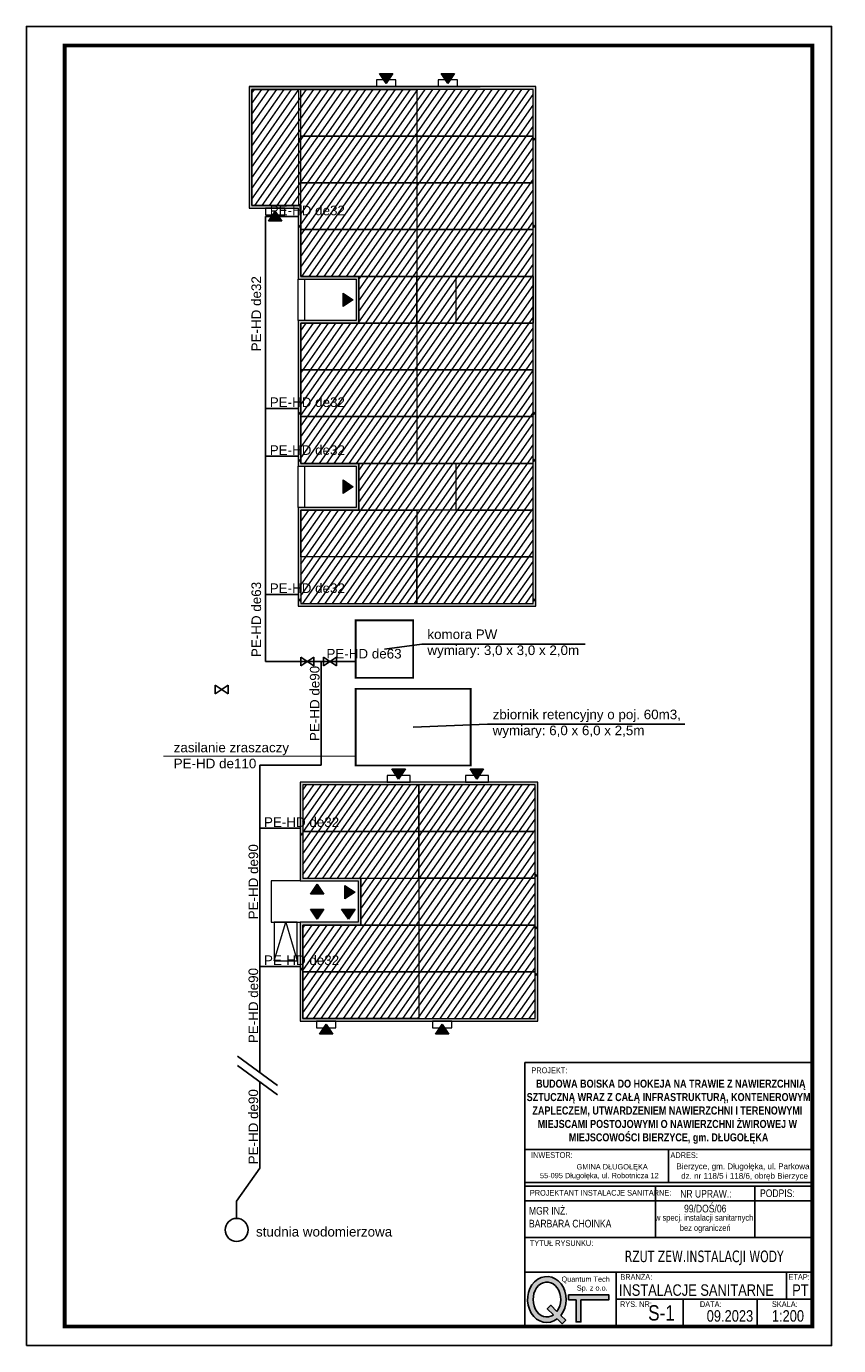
# Model space of a CAD drawing. Extents: x -118729 to -53705, y 33529 to 45095.
# Tile 3 of 83: x -102636 to -100517, y 40985 to 44425. Entities that reach past the tile are written whole.
import ezdxf

# ---------------------------------------------------------------- set-up
doc = ezdxf.new("R2010")
doc.units = 0
doc.header["$LTSCALE"] = 10
doc.header["$MEASUREMENT"] = 0
doc.linetypes.add('CONTINOUS', pattern=[0])
doc.linetypes.add('L_0_45', pattern=[0.5, 0.25, -0.25])
doc.layers.get('0').update_dxf_attribs({"color": 9, "linetype": 'CONTINUOUS'})
for name, color, linetype, lineweight in [('A_obiekty kontenery', 7, 'CONTINUOUS', 5), ('A_obiekty kontenery opisy', 7, 'CONTINUOUS', 5), ('A_wyposażenie kanalizacja', 32, 'CONTINUOUS', 5), ('S-drenaż', 70, 'CONTINUOUS', 5), ('Z_UWAGI INSTALACJE WODNE', 150, 'CONTINUOUS', 5)]:
    doc.layers.add(name, color=color, linetype=linetype, lineweight=lineweight)
doc.layers.add('CIENKA', color=9, linetype='CONTINUOUS')
doc.layers.add('S_woda', color=160, linetype='CONTINUOUS')
doc.styles.add('PS-opis-bg', font='txt', dxfattribs={"width": 0.8})
doc.styles.add('STYLE2', font='arial.ttf')

# ---------------------------------------------------------------- blocks, each defined once
blk = doc.blocks.new('zw$5BF2')
at = {"layer": 'A_obiekty kontenery opisy'}
h = blk.add_hatch(color=256, dxfattribs=at)
h.dxf.hatch_style = 1
h.paths.add_polyline_path([(-0.75, 0.5), (0, 0), (-0.75, -0.5)])
blk.add_lwpolyline([(-0.75, 0.5), (0, 0), (-0.75, -0.5)], close=True, dxfattribs=at)
blk = doc.blocks.new('zw$C8BF')
h = blk.add_hatch(color=256)
edge = h.paths.add_edge_path()
edge.add_line((6.45, 1.06), (7.51, 0))
edge.add_line((7.51, 0), (8.29, 0.78))
edge.add_line((8.29, 0.78), (7.24, 1.83))
edge.add_ellipse((4.2, 5.28), major_axis=(0, 5), ratio=0.84, start_angle=226.3587, end_angle=572.4392)
edge = h.paths.add_edge_path(flags=16)
edge.add_line((4.26, 3.25), (5.6, 1.92))
edge.add_ellipse((4.2, 5.28), major_axis=(0, -3.8), ratio=0.789474, start_angle=-313.1631, end_angle=27.7397, ccw=False)
edge.add_line((6.39, 2.68), (5.04, 4.03))
edge.add_line((5.04, 4.03), (4.26, 3.25))
blk.add_hatch(color=256).paths.add_polyline_path([(8.92, 6.29), (8.92, 5.23), (10.55, 5.23), (10.55, 0.42), (11.6, 0.42), (11.6, 5.23), (17.67, 5.23), (17.67, 6.29)])
for points in [[(11.6, 5.23), (17.67, 5.23), (17.67, 6.29), (8.92, 6.29), (8.92, 5.23), (10.55, 5.23)], [(6.39, 2.68), (5.04, 4.03), (4.26, 3.25), (5.6, 1.92)], [(10.55, 5.23), (10.55, 0.42), (11.6, 0.42), (11.6, 5.23)], [(6.45, 1.06), (7.51, 0), (8.29, 0.78), (7.24, 1.83)]]:
    blk.add_lwpolyline(points)
for major_axis, ratio, start_param, end_param in [((0, 5), 0.84, 3.950705, 9.990949), ((0, 3.8), 0.789474, 3.95905, 9.908927)]:
    blk.add_ellipse((4.2, 5.28), major_axis=major_axis, ratio=ratio, start_param=start_param, end_param=end_param)
at = {"insert": (6.89, 10.28), "char_height": 1.15, "width": 10.7802, "attachment_point": 1}
blk.add_mtext('{\\f@MS UI Gothic|b0|i0|c238|p34;\\W1.11329; }{\\f@MS UI Gothic|b0|i0|c238|p34;Quantum Tech }\\P{\\f@MS UI Gothic|b0|i0|c238|p34;\\W8.89534; }{\\f@MS UI Gothic|b0|i0|c238|p34;Sp. z o.o.}', dxfattribs=at)

msp = doc.modelspace()

# ---------------------------------------------------------------- hatches: boundary and pattern name
at = {"layer": 'A_obiekty kontenery'}
h = msp.add_hatch(color=256, dxfattribs=at)
h.dxf.hatch_style = 1
h.paths.add_polyline_path([(-102054.85, 44267.75), (-102054.85, 43950.85), (-101926.95, 43950.85), (-101926.95, 43766.15), (-101775.5, 43766.15), (-101775.5, 43658.25), (-101926.95, 43658.25), (-101926.95, 43278.55), (-101775.5, 43278.55), (-101775.5, 43170.65), (-101926.95, 43170.65), (-101926.95, 42912.85), (-101307.15, 42912.85), (-101307.15, 44267.75)])
h.paths.add_polyline_path([(-102047.85, 43957.85), (-102047.85, 44260.75), (-101314.15, 44260.75), (-101314.15, 42919.85), (-101919.95, 42919.85), (-101919.95, 43163.65), (-101768.5, 43163.65), (-101768.5, 43285.55), (-101919.95, 43285.55), (-101919.95, 43651.25), (-101768.5, 43651.25), (-101768.5, 43773.15), (-101919.95, 43773.15), (-101919.95, 43957.85)], flags=16)
h = msp.add_hatch(dxfattribs=at)
h.set_pattern_fill('LINE', color=256, scale=5, angle=54.97819)
h.set_pattern_definition([(54.978194, (-229018.087, 70614.978), (-13.0005724, 9.1104744), [])])
h.paths.add_polyline_path([(-101919.95, 42919.85), (-101314.15, 42919.85), (-101314.15, 44260.75), (-102047.85, 44260.75), (-102047.85, 43957.85), (-101919.95, 43957.85), (-101919.95, 43773.15), (-101768.5, 43773.15), (-101768.5, 43651.25), (-101919.95, 43651.25), (-101919.95, 43285.55), (-101768.5, 43285.55), (-101768.5, 43163.65), (-101919.95, 43163.65)])
h = msp.add_hatch(color=256, dxfattribs=at)
h.dxf.hatch_style = 1
h.paths.add_polyline_path([(-101921.95, 41830.88), (-101921.95, 42088.68), (-101770.5, 42088.68), (-101770.5, 42196.58), (-101921.95, 42196.58), (-101921.95, 42454.38), (-101302.15, 42454.38), (-101302.15, 41830.88)])
h.paths.add_polyline_path([(-101914.95, 41837.88), (-101914.95, 42081.68), (-101763.5, 42081.68), (-101763.5, 42203.58), (-101914.95, 42203.58), (-101914.95, 42447.38), (-101309.15, 42447.38), (-101309.15, 41837.88)], flags=16)
h = msp.add_hatch(dxfattribs=at)
h.set_pattern_fill('LINE', color=256, scale=5, angle=54.97819)
h.set_pattern_definition([(54.978194, (-229013.087, 70606.515), (-13.0005724, 9.1104744), [])])
h.paths.add_polyline_path([(-101309.15, 42447.38), (-101914.95, 42447.38), (-101914.95, 42203.58), (-101763.5, 42203.58), (-101763.5, 42081.68), (-101914.95, 42081.68), (-101914.95, 41837.88), (-101309.15, 41837.88)])
at = {"layer": 'A_wyposażenie kanalizacja'}
h = msp.add_hatch(color=256, dxfattribs=at)
h.dxf.hatch_style = 1
h.paths.add_polyline_path([(-101922.95, 44133.66, 0.4142136), (-101925.7, 44130.91, 2.4142136)])
h = msp.add_hatch(color=256, dxfattribs=at)
h.dxf.hatch_style = 1
h.paths.add_polyline_path([(-101311.15, 44133.66, -0.4142136), (-101308.4, 44130.91, -2.4142136)])
h = msp.add_hatch(color=256, dxfattribs=at)
h.dxf.hatch_style = 1
h.paths.add_polyline_path([(-101922.95, 43906.4, 0.4142136), (-101925.7, 43903.65, 2.4142136)])
h = msp.add_hatch(color=256, dxfattribs=at)
h.dxf.hatch_style = 1
h.paths.add_polyline_path([(-101311.15, 43906.4, -0.4142136), (-101308.4, 43903.65, -2.4142136)])
h = msp.add_hatch(color=256, dxfattribs=at)
h.dxf.hatch_style = 1
h.paths.add_polyline_path([(-101922.95, 43418.8, -0.4142136), (-101920.2, 43416.05, -2.4142136)])
h = msp.add_hatch(color=256, dxfattribs=at)
h.dxf.hatch_style = 1
h.paths.add_polyline_path([(-101311.15, 43418.8, -0.4142136), (-101308.4, 43416.05, -2.4142136)])
h = msp.add_hatch(color=256, dxfattribs=at)
h.dxf.hatch_style = 1
h.paths.add_polyline_path([(-101922.95, 43295.68, -0.4142136), (-101920.2, 43292.93, -2.4142136)])
h = msp.add_hatch(color=256, dxfattribs=at)
h.dxf.hatch_style = 1
h.paths.add_polyline_path([(-101311.15, 43296.18, -0.4142136), (-101308.4, 43293.43, -2.4142136)])
h = msp.add_hatch(color=256, dxfattribs=at)
h.dxf.hatch_style = 1
h.paths.add_polyline_path([(-101922.95, 42932.02, -0.4142136), (-101920.2, 42929.27, -2.4142136)])
h = msp.add_hatch(color=256, dxfattribs=at)
h.dxf.hatch_style = 1
h.paths.add_polyline_path([(-101311.15, 42932.02, -0.4142136), (-101308.4, 42929.27, -2.4142136)])
h = msp.add_hatch(color=256, dxfattribs=at)
h.dxf.hatch_style = 1
h.paths.add_polyline_path([(-101917.95, 42321.18, -0.4142136), (-101915.2, 42318.43, -2.4142136)])
h = msp.add_hatch(color=256, dxfattribs=at)
h.dxf.hatch_style = 1
h.paths.add_polyline_path([(-101306.15, 42213.38, -0.4142136), (-101303.4, 42210.63, -2.4142136)])
h = msp.add_hatch(color=256, dxfattribs=at)
h.dxf.hatch_style = 1
h.paths.add_polyline_path([(-101306.15, 42077.23, -0.4142136), (-101303.4, 42074.48, -2.4142136)])
h = msp.add_hatch(color=256, dxfattribs=at)
h.dxf.hatch_style = 1
h.paths.add_polyline_path([(-101917.95, 41969.58, -0.4142136), (-101915.2, 41966.83, -2.4142136)])
h = msp.add_hatch(color=256, dxfattribs=at)
h.dxf.hatch_style = 1
h.paths.add_polyline_path([(-101306.15, 41955.48, -0.4142136), (-101303.4, 41952.73, -2.4142136)])

# ---------------------------------------------------------------- linework, layer by layer
for p, q in [((-101335.71, 41723.47), (-100585.71, 41723.47)), ((-100585.71, 41723.47), (-101335.71, 41723.47)), ((-101335.71, 41723.47), (-101335.71, 41034.93)), ((-100585.71, 41034.93), (-100585.71, 41723.47)), ((-101335.71, 41496.18), (-100585.71, 41496.18)), ((-100960.71, 41496.18), (-100960.71, 41410.52)), ((-101335.71, 41410.52), (-100585.71, 41410.52)), ((-101335.71, 41400.52), (-100585.71, 41400.52)), ((-101335.71, 41400.52), (-100585.71, 41400.52)), ((-101335.71, 41400.52), (-100585.71, 41400.52)), ((-101335.71, 41400.52), (-100585.71, 41400.52)), ((-101335.71, 41400.52), (-100585.71, 41400.52)), ((-101335.71, 41400.52), (-100585.71, 41400.52)), ((-101335.71, 41400.52), (-100585.71, 41400.52)), ((-101335.71, 41400.52), (-100585.71, 41400.52)), ((-101335.71, 41400.52), (-100585.71, 41400.52)), ((-101335.71, 41400.52), (-100585.71, 41400.52)), ((-100994.91, 41400.52), (-100994.91, 41400.52)), ((-100994.91, 41266.68), (-100994.91, 41400.52)), ((-100735.64, 41400.52), (-100735.64, 41400.52)), ((-100735.64, 41266.68), (-100735.64, 41400.52)), ((-101335.71, 41362.42), (-100585.71, 41362.42)), ((-101335.71, 41266.68), (-100585.71, 41266.68)), ((-101335.71, 41266.68), (-100585.71, 41266.68)), ((-101335.71, 41266.68), (-100585.71, 41266.68)), ((-101335.71, 41266.68), (-100585.71, 41266.68)), ((-101335.71, 41266.68), (-100585.71, 41266.68)), ((-101335.71, 41266.68), (-100585.71, 41266.68)), ((-101335.71, 41266.68), (-100585.71, 41266.68)), ((-101335.71, 41266.68), (-100585.71, 41266.68)), ((-101335.71, 41266.68), (-100585.71, 41266.68)), ((-101335.71, 41266.68), (-100585.71, 41266.68)), ((-101335.71, 41266.68), (-100585.71, 41266.68)), ((-101335.71, 41266.68), (-100585.71, 41266.68)), ((-101335.71, 41266.68), (-100585.71, 41266.68)), ((-101335.71, 41266.68), (-100585.71, 41266.68)), ((-101335.71, 41266.68), (-100585.71, 41266.68)), ((-101335.71, 41266.68), (-100585.71, 41266.68)), ((-101335.71, 41266.68), (-100585.71, 41266.68)), ((-101335.71, 41266.68), (-100585.71, 41266.68)), ((-101335.71, 41266.68), (-100585.71, 41266.68)), ((-100994.91, 41266.68), (-100994.91, 41266.68)), ((-100735.64, 41266.68), (-100735.64, 41266.68)), ((-101335.71, 41176.68), (-100585.71, 41176.68)), ((-101335.71, 41176.68), (-100585.71, 41176.68)), ((-101335.71, 41176.68), (-100585.71, 41176.68)), ((-101097.53, 41034.93), (-101097.53, 41176.68)), ((-100653.15, 41105.8), (-100653.15, 41176.68)), ((-101097.53, 41105.8), (-100585.71, 41105.8)), ((-100922.47, 41034.93), (-100922.47, 41105.8)), ((-100730.01, 41034.93), (-100730.01, 41105.8)), ((-101335.71, 41034.93), (-100585.71, 41034.93)), ((-101335.71, 41034.93), (-100585.71, 41034.93)), ((-101335.71, 41034.93), (-100585.71, 41034.93)), ((-101335.71, 41034.93), (-100585.71, 41034.93)), ((-101335.71, 41034.93), (-100585.71, 41034.93)), ((-101335.71, 41034.93), (-100585.71, 41034.93))]:
    msp.add_line(p, q)
msp.add_lwpolyline([(-102635.71, 40984.93), (-100535.71, 40984.93), (-100535.71, 44424.93), (-102635.71, 44424.93)], close=True)
at = {"const_width": 10}
msp.add_lwpolyline([(-102535.71, 41034.93), (-100585.71, 41034.93), (-100585.71, 44374.93), (-102535.71, 44374.93)], close=True, dxfattribs=at)
at = {"layer": 'A_obiekty kontenery'}
msp.add_line((-101996.95, 42196.58, -71.36), (-101996.95, 42088.68, -71.36), dxfattribs=at)
at = {"layer": 'A_obiekty kontenery', "elevation": -71.36}
for points in [[(-101722.35, 44267.75), (-101672.35, 44267.75), (-101672.35, 44285.25), (-101722.35, 44285.25)], [(-101561.75, 44267.75), (-101511.75, 44267.75), (-101511.75, 44285.25), (-101561.75, 44285.25)], [(-101926.95, 42912.85), (-101307.15, 42912.85), (-101307.15, 44267.75), (-102054.85, 44267.75), (-102054.85, 43950.85), (-101926.95, 43950.85), (-101926.95, 43766.15), (-101775.5, 43766.15), (-101775.5, 43658.25), (-101926.95, 43658.25), (-101926.95, 43278.55), (-101775.5, 43278.55), (-101775.5, 43170.65), (-101926.95, 43170.65)], [(-102047.85, 44260.75), (-101925.95, 44260.75), (-101925.95, 43957.85), (-102047.85, 43957.85)], [(-101919.95, 44260.75), (-101617.05, 44260.75), (-101617.05, 44138.85), (-101919.95, 44138.85)], [(-101314.15, 44260.75), (-101617.05, 44260.75), (-101617.05, 44138.85), (-101314.15, 44138.85)], [(-101919.95, 44138.85), (-101617.05, 44138.85), (-101617.05, 44016.95), (-101919.95, 44016.95)], [(-101314.15, 44138.85), (-101617.05, 44138.85), (-101617.05, 44016.95), (-101314.15, 44016.95)], [(-101919.95, 44016.95), (-101617.05, 44016.95), (-101617.05, 43895.05), (-101919.95, 43895.05)], [(-101314.15, 44016.95), (-101617.05, 44016.95), (-101617.05, 43895.05), (-101314.15, 43895.05)], [(-101961.9, 43950.85), (-102011.9, 43950.85), (-102011.9, 43933.35), (-101961.9, 43933.35)], [(-101919.95, 43895.05), (-101617.05, 43895.05), (-101617.05, 43773.15), (-101919.95, 43773.15)], [(-101314.15, 43895.05), (-101617.05, 43895.05), (-101617.05, 43773.15), (-101314.15, 43773.15)], [(-101768.5, 43773.15), (-101515.6, 43773.15), (-101515.6, 43651.25), (-101768.5, 43651.25)], [(-101314.15, 43773.15), (-101617.05, 43773.15), (-101617.05, 43651.25), (-101314.15, 43651.25)], [(-101314.15, 43651.25), (-101617.05, 43651.25), (-101617.05, 43773.15), (-101314.15, 43773.15)], [(-101314.15, 43773.15), (-101515.6, 43773.15), (-101515.6, 43651.25), (-101314.15, 43651.25)], [(-101919.95, 43651.25), (-101617.05, 43651.25), (-101617.05, 43651.25), (-101919.95, 43651.25)], [(-101919.95, 43651.25), (-101617.05, 43651.25), (-101617.05, 43529.35), (-101919.95, 43529.35)], [(-101314.15, 43651.25), (-101617.05, 43651.25), (-101617.05, 43651.25), (-101314.15, 43651.25)], [(-101314.15, 43651.25), (-101617.05, 43651.25), (-101617.05, 43529.35), (-101314.15, 43529.35)], [(-101919.95, 43529.35), (-101617.05, 43529.35), (-101617.05, 43407.45), (-101919.95, 43407.45)], [(-101314.15, 43529.35), (-101617.05, 43529.35), (-101617.05, 43407.45), (-101314.15, 43407.45)], [(-101919.95, 43407.45), (-101617.05, 43407.45), (-101617.05, 43285.55), (-101919.95, 43285.55)], [(-101314.15, 43407.45), (-101617.05, 43407.45), (-101617.05, 43285.55), (-101314.15, 43285.55)], [(-101919.95, 43285.55), (-101617.05, 43285.55), (-101617.05, 43285.55), (-101919.95, 43285.55)], [(-101768.5, 43285.55), (-101515.6, 43285.55), (-101515.6, 43163.65), (-101768.5, 43163.65)], [(-101314.15, 43285.55), (-101617.05, 43285.55), (-101617.05, 43285.55), (-101314.15, 43285.55)], [(-101314.15, 43285.55), (-101515.6, 43285.55), (-101515.6, 43163.65), (-101314.15, 43163.65)], [(-101919.95, 43163.65), (-101617.05, 43163.65), (-101617.05, 43041.75), (-101919.95, 43041.75)], [(-101314.15, 43163.65), (-101617.05, 43163.65), (-101617.05, 43041.75), (-101314.15, 43041.75)], [(-101617.05, 43041.75), (-101919.95, 43041.75), (-101919.95, 42919.85), (-101617.05, 42919.85)], [(-101314.15, 43041.75), (-101617.05, 43041.75), (-101617.05, 42919.85), (-101314.15, 42919.85)], [(-101302.15, 42454.38), (-101921.95, 42454.38), (-101921.95, 42196.58), (-101770.5, 42196.58), (-101770.5, 42088.68), (-101921.95, 42088.68), (-101921.95, 41830.88), (-101302.15, 41830.88)], [(-101694.85, 42454.38), (-101634.85, 42454.38), (-101634.85, 42471.88), (-101694.85, 42471.88)], [(-101490.6, 42454.38), (-101430.6, 42454.38), (-101430.6, 42471.88), (-101490.6, 42471.88)], [(-101612.05, 42447.38), (-101914.95, 42447.38), (-101914.95, 42325.48), (-101612.05, 42325.48)], [(-101309.15, 42447.38), (-101914.95, 42447.38), (-101914.95, 42203.58), (-101763.5, 42203.58), (-101763.5, 42081.68), (-101914.95, 42081.68), (-101914.95, 41837.88), (-101309.15, 41837.88)], [(-101309.15, 42447.38), (-101612.05, 42447.38), (-101612.05, 42325.48), (-101309.15, 42325.48)], [(-101612.05, 42325.48), (-101914.95, 42325.48), (-101914.95, 42203.58), (-101612.05, 42203.58)], [(-101309.15, 42325.48), (-101612.05, 42325.48), (-101612.05, 42203.58), (-101309.15, 42203.58)], [(-101763.5, 42203.58), (-101612.05, 42203.58), (-101612.05, 42081.68), (-101763.5, 42081.68)], [(-101309.15, 42203.58), (-101612.05, 42203.58), (-101612.05, 42081.68), (-101309.15, 42081.68)], [(-101989.45, 41988.68), (-101929.45, 41988.68), (-101929.45, 42088.68), (-101989.45, 42088.68)], [(-101914.95, 42081.68), (-101612.05, 42081.68), (-101612.05, 41959.78), (-101914.95, 41959.78)], [(-101309.15, 42081.68), (-101612.05, 42081.68), (-101612.05, 41959.78), (-101309.15, 41959.78)], [(-101914.95, 41959.78), (-101612.05, 41959.78), (-101612.05, 41959.78), (-101914.95, 41959.78)], [(-101914.95, 41959.78), (-101612.05, 41959.78), (-101612.05, 41837.88), (-101914.95, 41837.88)], [(-101309.15, 41959.78), (-101612.05, 41959.78), (-101612.05, 41959.78), (-101309.15, 41959.78)], [(-101309.15, 41959.78), (-101612.05, 41959.78), (-101612.05, 41837.88), (-101309.15, 41837.88)], [(-101829, 41830.88), (-101879, 41830.88), (-101879, 41813.38), (-101829, 41813.38)], [(-101526.1, 41830.88), (-101576.1, 41830.88), (-101576.1, 41813.38), (-101526.1, 41813.38)]]:
    msp.add_lwpolyline(points, close=True, dxfattribs=at)
for points in [[(-101919.95, 42919.85), (-101314.15, 42919.85), (-101314.15, 44260.75), (-102047.85, 44260.75), (-102047.85, 43957.85), (-101919.95, 43957.85), (-101919.95, 43773.15), (-101768.5, 43773.15), (-101768.5, 43651.25), (-101919.95, 43651.25), (-101919.95, 43285.55), (-101768.5, 43285.55), (-101768.5, 43163.65), (-101919.95, 43163.65), (-101919.95, 42919.85)], [(-101926.95, 43658.25), (-101926.95, 43766.15)], [(-101909.45, 43658.25), (-101909.45, 43766.15)], [(-101926.95, 43170.65), (-101926.95, 43278.55)], [(-101909.45, 43170.65), (-101909.45, 43278.55)], [(-101921.95, 42196.58), (-101996.95, 42196.58), (-101996.95, 42088.68), (-101921.95, 42088.68)], [(-101989.45, 41988.68), (-101959.45, 42088.68), (-101929.45, 41988.68)]]:
    msp.add_lwpolyline(points, dxfattribs=at)
at = {"layer": 'A_wyposażenie kanalizacja'}
for centre in [(-101922.95, 44130.91, -71.36), (-101311.15, 44130.91, -71.36), (-101922.95, 43903.65, -71.36), (-101311.15, 43903.65, -71.36), (-101922.95, 43416.05, -71.36), (-101311.15, 43416.05, -71.36), (-101922.95, 43292.93, -71.36), (-101311.15, 43293.43, -71.36), (-101922.95, 42929.27, -71.36), (-101311.15, 42929.27, -71.36), (-101917.95, 42318.43, -71.36), (-101306.15, 42210.63, -71.36), (-101306.15, 42074.48, -71.36), (-101917.95, 41966.83, -71.36), (-101306.15, 41952.73, -71.36)]:
    msp.add_circle(centre, 2.75, dxfattribs=at)
at = {"layer": 'CIENKA', "color": 7}
for p, q in [((-102085.35, 41739.95, -142.72), (-101980.79, 41663.19, -142.72)), ((-102085.35, 41715.47, -142.72), (-101980.79, 41638.7, -142.72))]:
    msp.add_line(p, q, dxfattribs=at)
at = {"layer": 'S-drenaż', "color": 7, "const_width": 5, "elevation": -71.36}
for points in [[(-101776.95, 42876.18), (-101626.95, 42876.18), (-101626.95, 42726.18), (-101776.95, 42726.18)], [(-101776.95, 42497.62), (-101776.95, 42697.62), (-101476.95, 42697.62), (-101476.95, 42497.62)]]:
    msp.add_lwpolyline(points, close=True, dxfattribs=at)
at = {"layer": 'S_woda', "linetype": 'CONTINOUS', "ltscale": 3}
for p, q in [((-102054.85, 44267.75, -71.36), (-101452.61, 44267.75, -71.36)), ((-101926.95, 43928.82, -71.36), (-102011.95, 43928.82, -71.36)), ((-102011.95, 43928.82, -71.36), (-102011.95, 43428.82, -71.36)), ((-102011.95, 43428.82, -71.36), (-101926.95, 43428.82, -71.36)), ((-102011.95, 43428.82, -71.36), (-102011.95, 43303.82, -71.36)), ((-102011.95, 43303.82, -71.36), (-101926.95, 43303.82, -71.36)), ((-102011.95, 43303.82, -71.36), (-102011.95, 42943.82, -71.36)), ((-102011.95, 42943.82, -71.36), (-101926.95, 42943.82, -71.36)), ((-102011.95, 42943.82, -71.36), (-102011.95, 42768.82, -71.36)), ((-102011.95, 42943.82, -71.36), (-101926.95, 42943.82, -71.36)), ((-102011.95, 42768.82, -71.36), (-101866.95, 42768.82, -71.36)), ((-101866.95, 42768.82, -71.36), (-101866.95, 42498.82, -71.36)), ((-101866.95, 42768.82, -71.36), (-101776.95, 42768.82, -71.36)), ((-101866.95, 42768.82, -71.36), (-101776.95, 42768.82, -71.36)), ((-101776.95, 42768.82, -71.36), (-101866.95, 42768.82, -71.36)), ((-101866.95, 42498.82, -71.36), (-102026.95, 42498.82, -71.36)), ((-102026.95, 42498.82, -71.36), (-102026.95, 42333.82, -71.36)), ((-102026.95, 42333.82, -71.36), (-101921.95, 42333.82, -71.36)), ((-102026.95, 42333.82, -71.36), (-102026.95, 41973.82, -71.36)), ((-101921.95, 42333.82, -71.36), (-102026.95, 42333.82, -71.36)), ((-101921.95, 42333.82, -71.36), (-102026.95, 42333.82, -71.36)), ((-102026.95, 41973.82, -71.36), (-101921.95, 41973.82, -71.36)), ((-102026.95, 41973.82, -71.36), (-102026.95, 41697.07, -71.36)), ((-102026.95, 41672.59, -71.36), (-102026.95, 41447.58, -71.36)), ((-102026.95, 41447.58, -71.36), (-102087.38, 41361.71, -71.36)), ((-102087.38, 41361.71, -71.36), (-102087.38, 41316.71, -71.36))]:
    msp.add_line(p, q, dxfattribs=at)
at = {"layer": 'S_woda', "color": 7, "linetype": 'CONTINOUS', "ltscale": 3}
for p, q in [((-101604.27, 42813.67, -71.36), (-101701.95, 42801.18, -71.36)), ((-101604.27, 42813.67, -71.36), (-101178.55, 42813.67, -71.36)), ((-101433.28, 42605.01, -71.36), (-101626.95, 42597.62, -71.36)), ((-101433.28, 42605.01, -71.36), (-100918.04, 42605.01, -71.36))]:
    msp.add_line(p, q, dxfattribs=at)
at = {"layer": 'S_woda', "color": 5, "linetype": 'CONTINOUS', "ltscale": 3}
for p, q in [((-101919.82, 42779.92, -71.36), (-101886.14, 42757.72, -71.36)), ((-101886.14, 42779.92, -71.36), (-101919.82, 42757.72, -71.36)), ((-101919.82, 42757.72, -71.36), (-101919.82, 42779.92, -71.36)), ((-101886.14, 42779.92, -71.36), (-101886.14, 42757.72, -71.36)), ((-101860.37, 42779.92, -71.36), (-101826.69, 42757.72, -71.36)), ((-101826.69, 42779.92, -71.36), (-101860.37, 42757.72, -71.36)), ((-101860.37, 42757.72, -71.36), (-101860.37, 42779.92, -71.36)), ((-101826.69, 42779.92, -71.36), (-101826.69, 42757.72, -71.36)), ((-102143.51, 42707.09, -71.36), (-102109.83, 42684.89, -71.36)), ((-102109.83, 42707.09, -71.36), (-102143.51, 42684.89, -71.36)), ((-102143.51, 42684.89, -71.36), (-102143.51, 42707.09, -71.36)), ((-102109.83, 42707.09, -71.36), (-102109.83, 42684.89, -71.36))]:
    msp.add_line(p, q, dxfattribs=at)
at = {"layer": 'S_woda', "linetype": 'CONTINOUS', "ltscale": 3}
msp.add_circle((-102087.38, 41286.71, -71.36), 30, dxfattribs=at)
at = {"layer": 'Z_UWAGI INSTALACJE WODNE', "linetype": 'L_0_45', "ltscale": 2, "const_width": 2.5, "elevation": -71.36}
msp.add_lwpolyline([(-101776.95, 42521.61), (-102278.24, 42521.61)], dxfattribs=at)

# ---------------------------------------------------------------- block references
at = {"xscale": 12, "yscale": 12, "zscale": 12}
msp.add_blockref('zw$C8BF', (-101328.5, 41041.74), dxfattribs=at)
at = {"layer": 'A_obiekty kontenery'}
for p, xscale, yscale, zscale, rotation in [((-101697.35, 44275.75, -71.36), 35.00000000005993, 35.00000000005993, 35.00000000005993, 269.9999999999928), ((-101536.75, 44275.75, -71.36), 35.00000000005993, 35.00000000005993, 35.00000000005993, 269.9999999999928), ((-101986.9, 43942.85, -71.36), 35.00000000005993, 35.00000000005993, 35.00000000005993, 89.99999999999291), ((-101783.5, 43712.2, -71.36), 35.00000000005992, 35.00000000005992, 35.00000000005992, 359.9999999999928), ((-101783.5, 43224.6, -71.36), 35.00000000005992, 35.00000000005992, 35.00000000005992, 359.9999999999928), ((-101664.85, 42462.38, -71.36), 35.00000000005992, 35.00000000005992, 35.00000000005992, 269.9999999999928), ((-101460.6, 42462.38, -71.36), 35.00000000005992, 35.00000000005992, 35.00000000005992, 269.9999999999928), ((-101877.15, 42188.58, -71.36), 35.00000000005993, 35.00000000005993, 35.00000000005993, 89.99999999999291), ((-101778.5, 42167.63, -71.36), 35.00000000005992, 35.00000000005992, 35.00000000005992, 359.9999999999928), ((-101877.15, 42096.68, -71.36), 35.00000000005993, 35.00000000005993, 35.00000000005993, 269.9999999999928), ((-101796, 42096.68, -71.36), 35.00000000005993, 35.00000000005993, 35.00000000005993, 269.9999999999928), ((-101854, 41822.88, -71.36), 35.00000000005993, 35.00000000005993, 35.00000000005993, 89.99999999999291), ((-101551.1, 41822.88, -71.36), 35.00000000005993, 35.00000000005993, 35.00000000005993, 89.99999999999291)]:
    msp.add_blockref('zw$5BF2', p, dxfattribs=dict(at, xscale=xscale, yscale=yscale, zscale=zscale, rotation=rotation))

# ---------------------------------------------------------------- texts
at = {"style": 'PS-opis-bg'}
for s, insert, char_height, width, attachment_point in [('{\\fArial|b1|i0|c128|p34;\\W2.57821; }{\\fArial|b1|i0|c128|p34;\\H1.16667x;BUDOWA BOISKA DO HOKEJA NA TRAWIE Z NAWIERZCHNIĄ }{\\fArial|b1|i0|c128|p34;\\W2.57821; }{\\fArial|b1|i0|c128|p34;\\H1.16667x;SZTUCZNĄ WRAZ Z CAŁĄ INFRASTRUKTURĄ, KONTENEROWYM }{\\fArial|b1|i0|c128|p34;\\W2.57821; }{\\fArial|b1|i0|c128|p34;\\H1.16667x;ZAPLECZEM, UTWARDZENIEM NAWIERZCHNI I TERENOWYMI }{\\fArial|b1|i0|c128|p34;\\W2.57821; }{\\fArial|b1|i0|c128|p34;\\H1.16667x;MIEJSCAMI POSTOJOWYMI O NAWIERZCHNI ŻWIROWEJ W }{\\fArial|b1|i0|c128|p34;\\W2.57821; }{\\fArial|b1|i0|c128|p34;\\H1.16667x;MIEJSCOWOŚCI BIERZYCE, gm. DŁUGOŁĘKA}', (-100960.71, 41594.76), 18, 750, 5), ('{\\fArial|b0|i0|c238|p34;PROJEKT:}', (-101318.57, 41710.25), 15, 303.3629, 1), ('{\\fArial|b0|i0|c238|p34;INWESTOR:\\P}', (-101319.55, 41489.47), 15, 303.3629, 1), ('{\\fArial|b0|i0|c238|p34;ADRES:}', (-100955.91, 41489.25), 15, 303.3629, 1), ('{\\fArial|b0|i0|c238|p34;PROJEKTANT INSTALACJE SANITARNE:}', (-101322.59, 41390.91), 15, 342.5322, 1), ('{\\fArial|b0|i0|c238|p34;NR UPRAW.:}', (-100930.52, 41390.91), 20, 166.5345, 1), ('{\\fArial|b0|i0|c238|p34;PODPIS:}', (-100722.3, 41392.31), 20, 166.5345, 1), ('{\\fArial|b0|i0|c238|p34;MGR INŻ. \\PBARBARA CHOINKA}', (-101324.89, 41346.42), 20, 659.9086, 1), ('{\\fArial|b0|i0|c238|p34;99/DOŚ/06}', (-100865.27, 41342.16), 20, 259.2699, 5), ('{\\fArial|b0|i0|c238|p34;w specj. instalacji sanitarnych, }{\\fArial|b0|i0|c238|p34;bez ograniczeń}', (-100865.27, 41302.93), 16, 259.2699, 5), ('{\\fArial|b0|i0|c238|p34;TYTUŁ RYSUNKU:}', (-101322.59, 41259.77), 15, 303.3629, 1), ('{\\fTahoma|b0|i0|c238|p34;RZUT ZEW.INSTALACJI WODY}', (-101075.18, 41232.71), 30, 892.1281, 1), ('{\\fArial|b0|i0|c238|p34;INSTALACJE SANITARNE}', (-101090.37, 41144.74), 30, 437.225, 1), ('{\\fArial|b0|i0|c238|p34;BRANŻA:}', (-101086.61, 41171.47), 15, 140.791, 1), ('{\\fArial|b0|i0|c238|p34;ETAP:}', (-100648.03, 41171.47), 15, 55.8302, 1), ('{\\fArial|b0|i0|c238|p34;PT}', (-100638.33, 41144.74), 30, 291.2258, 1), ('{\\fArial|b0|i0|c238|p34;RYS. NR:}', (-101087.56, 41100.6), 15, 140.791, 1), ('{\\fArial|b0|i0|c238|p34;S-1}', (-100979.28, 41070.05), 40, 111.0738, 5), ('{\\fArial|b0|i0|c238|p34;DATA:}', (-100879.16, 41100.6), 15, 78.879, 1), ('{\\fArial|b0|i0|c238|p34;09.2023}', (-100861.36, 41077.38), 30, 122.7148, 1), ('{\\fArial|b0|i0|c238|p34;SKALA:}', (-100691.29, 41100.6), 15, 78.879, 1), ('{\\fArial|b0|i0|c238|p34;1:200}', (-100691.43, 41077.38), 30, 122.7148, 1)]:
    msp.add_mtext(s, dxfattribs=dict(at, insert=insert, char_height=char_height, width=width, attachment_point=attachment_point))
at = {"char_height": 15, "width": 375, "attachment_point": 5}
for s, insert in [('{\\fArial|b0|i0|c238|p34;\\W6.91947;  }{\\A1;\\fArial|b0|i0|c238|p34;\\H0.91667x;GMINA DŁUGOŁĘKA}\\P{\\fArial|b0|i0|c238|p34;\\W2.34509; }{\\A1;\\fArial|b0|i0|c238|p34;\\H0.91667x;55-095 Długołęka, ul. Robotnicza 12}', (-101148.21, 41437.74)), ('{\\fArial|b0|i0|c238|p34;\\W2.17542; }{\\fArial|b0|i0|c238|p34;Bierzyce, gm. Długołęka, ul. Parkowa}\\P{\\fArial|b0|i0|c238|p34;\\W3.63939; }{\\A1;\\fArial|b0|i0|c238|p34;dz. nr 118/5 i 118/6, obręb Bierzyce}', (-100773.21, 41437.74))]:
    msp.add_mtext(s, dxfattribs=dict(at, insert=insert))
at = {"layer": 'CIENKA', "color": 7, "char_height": 25, "width": 1099.4821, "attachment_point": 1, "style": 'STYLE2'}
for s, insert in [('PE-HD de32', (-102000.99, 43957.47, -71.36)), ('PE-HD de32', (-102000.99, 43457.47, -71.36)), ('PE-HD de32', (-102000.99, 43332.47, -71.36)), ('PE-HD de32', (-102000.99, 42972.47, -71.36)), ('komora PW\\Pwymiary: 3,0 x 3,0 x 2,0m', (-101589.9, 42852.32, -71.36)), ('PE-HD de63', (-101853.14, 42801.68, -71.36)), ('zbiornik retencyjny o poj. 60m3,\\Pwymiary: 6,0 x 6,0 x 2,5m', (-101419.61, 42643.3, -71.36)), ('zasilanie zraszaczy\\PPE-HD de110', (-102251.46, 42557.05, -71.36)), ('PE-HD de32', (-102015.99, 42362.47, -71.36)), ('PE-HD de32', (-102015.99, 42002.47, -71.36)), ('studnia wodomierzowa', (-102036.91, 41294.42, -71.36))]:
    msp.add_mtext(s, dxfattribs=dict(at, insert=insert))
at = {"layer": 'CIENKA', "color": 7, "char_height": 25, "attachment_point": 1, "rotation": 90, "style": 'STYLE2'}
for s, insert, width in [('PE-HD de32', (-102048.66, 43577.6, -71.36), 1099.4821), ('PE-HD de63', (-102048.66, 42780.36, -71.36), 1099.4821), ('PE-HD de90', (-101896.34, 42561.45, -71.36), 1099.4821), ('PE-HD de90', (-102056.34, 42096.45, -71.36), 1099.4821), ('PE-HD de90', (-102056.34, 41773.6, -71.36), 1099.4821), ('PE-HD de90', (-102056.34, 41457.62, -71.36), 1567.2661)]:
    msp.add_mtext(s, dxfattribs=dict(at, insert=insert, width=width))

doc.saveas('drawing.dxf')
